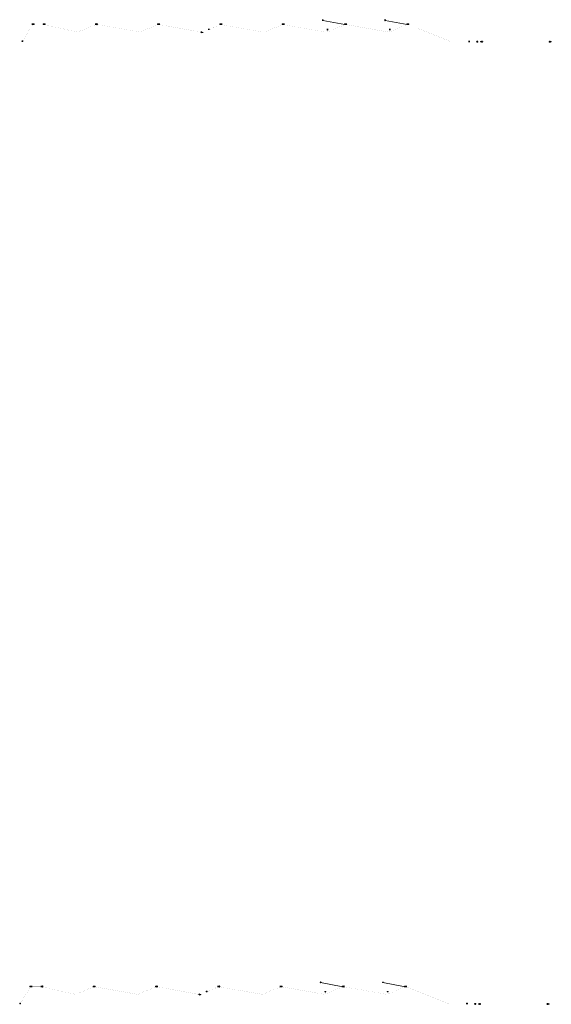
# Model space of a CAD drawing. Header units: millimetres. Extents: x -176817 to 571382, y -58489 to 156123.
# Tile 160 of 256: x 2822 to 36958, y -4828 to 58404. Entities that reach past the tile are written whole.
import ezdxf

# ---------------------------------------------------------------- set-up
doc = ezdxf.new("R2010")
doc.units = ezdxf.units.MM
doc.header["$LTSCALE"] = 0.2
for name, pattern in [('AM_ISO02W050', [7.5, 6, -1.5]), ('AM_ISO02W050x2', [3.75, 3, -0.75]), ('AM_ISO08W050', [18, 12, -1.5, 3, -1.5]), ('AM_ISO08W050x2', [9, 6, -0.75, 1.5, -0.75]), ('HIDDEN', [9.525, 6.35, -3.175])]:
    doc.linetypes.add(name, pattern=pattern)
doc.layers.get('0').update_dxf_attribs({"lineweight": 13})
for name, color, linetype, lineweight in [('-A Siatka', 30, 'Continuous', 35), ('-AAA Kontur', 7, 'Continuous', 35), ('-AAA Widok', 2, 'Continuous', 30), ('-AAA Wymiar', 1, 'Continuous', 18), ('-KONTURY', 7, 'Continuous', 35), ('AM_0N', 7, 'Continuous', 13), ('AM_3N', 6, 'AM_ISO02W050', 13), ('AM_4N', 3, 'Continuous', 13), ('AM_7N', 4, 'AM_ISO08W050', 13), ('AM_8', 1, 'Continuous', 13)]:
    doc.layers.add(name, color=color, linetype=linetype, lineweight=lineweight)

# ---------------------------------------------------------------- blocks, each defined once
blk = doc.blocks.new('*U1058')
at = {"layer": 'AM_0N'}
for p, q in [((6, -1), (-6, -1)), ((-6, -1), (-6, -2)), ((6, -2), (-6, -2)), ((-6, -2), (-2, -5)), ((3, -6), (-3, -6)), ((-3, -20), (-3, -6)), ((-3, -6), (-2, -6)), ((3, -20), (-3, -20)), ((-2, -21), (-3, -20)), ((2, -5), (-2, -5)), ((-2, -6), (-2, -5)), ((-2, -21), (2, -21)), ((6, -2), (2, -5)), ((2, -6), (2, -5)), ((3, -6), (2, -6)), ((2, -21), (3, -20)), ((3, -20), (3, -6)), ((6, -2), (6, -1))]:
    blk.add_line(p, q, dxfattribs=at)
at = {"layer": 'AM_3N', "linetype": 'AM_ISO02W050x2'}
for p, q in [((-3, -1), (0, -5)), ((-1, -4), (-1, -1)), ((1, -4), (-1, -4)), ((3, -1), (0, -5)), ((1, -4), (1, -1))]:
    blk.add_line(p, q, dxfattribs=at)
at = {"layer": 'AM_4N'}
for p, q in [((-2, -6), (-2, -21)), ((-2, -6), (-2, -6)), ((2, -6), (2, -21)), ((2, -6), (2, -6))]:
    blk.add_line(p, q, dxfattribs=at)
at = {"layer": 'AM_7N', "linetype": 'AM_ISO08W050x2'}
blk.add_line((0, 2), (0, -24), dxfattribs=at)
blk = doc.blocks.new('*U1059')
at = {"layer": 'AM_0N'}
for p, q in [((6, -12), (-6, -12)), ((-6, -12), (-6, -14)), ((-6, -14), (6, -14)), ((6, -14), (6, -12))]:
    blk.add_line(p, q, dxfattribs=at)
at = {"layer": 'AM_7N', "linetype": 'AM_ISO08W050x2'}
blk.add_line((0, -17), (0, -9), dxfattribs=at)
blk = doc.blocks.new('*U1060')
at = {"layer": 'AM_0N'}
for p, q in [((-6, -14), (-4, -14)), ((-6, -14), (-6, -18)), ((-6, -18), (-4, -19)), ((4, -14), (-4, -14)), ((4, -19), (-4, -19)), ((-3, -14), (-3, -18)), ((3, -14), (3, -18)), ((6, -14), (4, -14)), ((6, -18), (4, -19)), ((6, -14), (6, -18))]:
    blk.add_line(p, q, dxfattribs=at)
for centre, radius, start, end in [((-4, -16), 2.55, 55.56153, 115.56153), ((-4, -16), 2.55, 244.43847, 304.43847), ((0, -23), 9.54, 72.38303, 107.61697), ((0, -9), 9.54, 252.38303, 287.61697), ((4, -16), 2.55, 64.43847, 124.43847), ((4, -16), 2.55, 235.56153, 295.56153)]:
    blk.add_arc(centre, radius, start, end, dxfattribs=at)
at = {"layer": 'AM_7N', "linetype": 'AM_ISO08W050x2'}
blk.add_line((0, -11), (0, -22), dxfattribs=at)
blk = doc.blocks.new('okucie')
at = {"layer": 'AM_8'}
h = blk.add_hatch(dxfattribs=at)
h.set_pattern_fill('ANSI31', color=256, scale=0.5, style=0)
h.set_pattern_definition([(45, (-21727.3335, 85443.8012), (-1.122532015, 1.122532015), [])])
h.paths.add_polyline_path([(-4, -5), (-4, -4), (-6, -1), (-20, -1), (-20, -5)])
h.paths.add_polyline_path([(20, -5), (20, -1), (6, -1), (4, -4), (4, -5)])
h = blk.add_hatch(dxfattribs=at)
h.set_pattern_fill('ANSI31', color=256, scale=0.5, angle=90, style=0)
h.set_pattern_definition([(135, (-21776.6445, 85446.8), (-1.122532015, -1.122532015), [])])
h.paths.add_polyline_path([(-4, -8), (-20, -8), (-20, -12), (-4, -12)])
h.paths.add_polyline_path([(20, -8), (4, -8), (4, -12), (6, -12), (20, -12)])
at = {"layer": '-AAA Widok'}
for p, q in [((-4, -4, 0), (4, -4, 0)), ((-4, -12, 0), (-4, -8)), ((4, -12, 0), (4, -8))]:
    blk.add_line(p, q, dxfattribs=at)
for points in [[(-20, -5), (20, -5), (20, -1), (-20, -1)], [(-20, -12), (20, -12), (20, -8), (-20, -8)]]:
    blk.add_lwpolyline(points, close=True, dxfattribs=at)
at = {"layer": '-AAA Widok', "elevation": 0}
blk.add_lwpolyline([(-20, -5), (20, -5), (20, -1), (-20, -1)], close=True, dxfattribs=at)
for points in [[(-6, -1), (-4, -4), (-4, -5)], [(6, -1), (4, -4), (4, -5)]]:
    blk.add_lwpolyline(points, dxfattribs=at)
at = {"layer": '-AAA Wymiar'}
for p, q in [((-20, -8), (-20, -5)), ((20, -8), (20, -5))]:
    blk.add_line(p, q, dxfattribs=at)
at = {"layer": 'AM_0N'}
for name in ['*U1058', '*U1059', '*U1060']:
    blk.add_blockref(name, (0, 0), dxfattribs=at)
blk = doc.blocks.new('*U1087')
at = {"layer": 'AM_0N'}
for p, q in [((-4, 22), (-5, 21)), ((-5, -9), (-5, 21)), ((-5, 21), (5, 21)), ((-4, 22), (4, 22)), ((5, 21), (4, 22)), ((5, -9), (5, 21)), ((-10, -19), (-10, -14)), ((-10, -14), (-8, -14)), ((-10, -19), (-9, -19)), ((-5, -13), (-8, -13)), ((-8, -14), (-8, -13)), ((-8, -14), (8, -14)), ((8, -19), (-9, -19)), ((-5, -13), (-5, -9)), ((-5, -9), (5, -9)), ((-5, -9), (-5, -9)), ((5, -13), (-5, -13)), ((-5, -19), (-5, -14)), ((5, -13), (5, -9)), ((5, -9), (5, -9)), ((8, -13), (5, -13)), ((5, -19), (5, -14)), ((8, -14), (8, -13)), ((8, -14), (10, -14)), ((10, -19), (8, -19)), ((10, -19), (10, -14))]:
    blk.add_line(p, q, dxfattribs=at)
at = {"layer": 'AM_0N', "extrusion": (0, 0, -1)}
for centre, radius, start, end in [((7, -15), 4.34, 235.55313, 295.55313), ((0, -3), 16.2, 252.38753, 287.61247), ((-7, -15), 4.34, 244.44687, 304.44687)]:
    blk.add_arc(centre, radius, start, end, dxfattribs=at)
at = {"layer": 'AM_4N'}
for p, q in [((-4, -9), (-4, 22)), ((4, -9), (4, 22)), ((-4, -9), (-5, -9)), ((4, -9), (5, -9))]:
    blk.add_line(p, q, dxfattribs=at)
at = {"layer": 'AM_7N', "linetype": 'AM_ISO08W050x2'}
blk.add_line((0, -22), (0, 25), dxfattribs=at)
blk = doc.blocks.new('*U1088')
at = {"layer": 'AM_0N'}
for p, q in [((-10, 7), (10, 7)), ((-10, 5), (-10, 7)), ((10, 5), (-10, 5)), ((10, 7), (10, 5))]:
    blk.add_line(p, q, dxfattribs=at)
at = {"layer": 'AM_7N', "linetype": 'AM_ISO08W050x2'}
blk.add_line((0, 2), (0, 10), dxfattribs=at)
blk = doc.blocks.new('*U1089')
at = {"layer": 'AM_0N'}
for p, q in [((-9, 14), (-7, 15)), ((-9, 8), (-9, 14)), ((-9, 8), (-7, 7)), ((7, 15), (-7, 15)), ((7, 7), (-7, 7)), ((-5, 8), (-5, 14)), ((5, 8), (5, 14)), ((9, 14), (7, 15)), ((9, 8), (7, 7)), ((9, 8), (9, 14))]:
    blk.add_line(p, q, dxfattribs=at)
at = {"layer": 'AM_0N', "extrusion": (0, 0, -1)}
for centre, radius, start, end in [((7, 11), 4.08, 64.43847, 124.43847), ((7, 11), 4.08, 235.56153, 295.56153), ((0, 0), 15.3, 72.38303, 107.61697), ((0, 23), 15.3, 252.38303, 287.61697), ((-7, 11), 4.08, 55.56153, 115.56153), ((-7, 11), 4.08, 244.43847, 304.43847)]:
    blk.add_arc(centre, radius, start, end, dxfattribs=at)
at = {"layer": 'AM_7N', "linetype": 'AM_ISO08W050x2'}
blk.add_line((0, 4), (0, 18), dxfattribs=at)
blk = doc.blocks.new('*U1090')
at = {"layer": 'AM_0N'}
for p, q in [((-10, -11), (10, -11)), ((-10, -13), (-10, -11)), ((10, -13), (-10, -13)), ((10, -11), (10, -13))]:
    blk.add_line(p, q, dxfattribs=at)
at = {"layer": 'AM_7N', "linetype": 'AM_ISO08W050x2'}
blk.add_line((0, -16), (0, -8), dxfattribs=at)
blk = doc.blocks.new('*U1065')
at = {"layer": 'AM_0N'}
for p, q in [((-33, 4), (-32, 5)), ((-33, 4), (-33, -4)), ((-2, 5), (-32, 5)), ((-32, 5), (-32, -5)), ((2, 5), (-2, 5)), ((-2, 5), (-2, -5)), ((-2, 5), (-2, 5)), ((2, 5), (2, 8)), ((3, 8), (2, 8)), ((2, -5), (2, 5)), ((8, 10), (3, 10)), ((3, 10), (3, 8)), ((3, 8), (3, -8)), ((8, 5), (3, 5)), ((8, 10), (8, 8)), ((8, -9), (8, 8)), ((-32, -5), (-33, -4)), ((-2, -5), (-32, -5)), ((2, -5), (-2, -5)), ((-2, -5), (-2, -5)), ((2, -8), (2, -5)), ((3, -8), (2, -8)), ((8, -5), (3, -5)), ((3, -8), (3, -10)), ((8, -10), (3, -10)), ((8, -10), (8, -9))]:
    blk.add_line(p, q, dxfattribs=at)
for centre, radius, start, end in [((4, 7), 4.34, 325.55313, 25.55313), ((-8, 0), 16.2, 342.38753, 17.61247), ((4, -7), 4.34, 334.44687, 34.44687)]:
    blk.add_arc(centre, radius, start, end, dxfattribs=at)
at = {"layer": 'AM_4N'}
for p, q in [((-2, 4), (-33, 4)), ((-2, 4), (-2, 5)), ((-2, -4), (-33, -4)), ((-2, -4), (-2, -5))]:
    blk.add_line(p, q, dxfattribs=at)
at = {"layer": 'AM_7N', "linetype": 'AM_ISO08W050x2'}
blk.add_line((11, 0), (-36, 0), dxfattribs=at)
blk = doc.blocks.new('*U1066')
at = {"layer": 'AM_0N'}
for p, q in [((-20, 10), (-20, -10)), ((-18, 10), (-20, 10)), ((-18, -10), (-18, 10)), ((-20, -10), (-18, -10))]:
    blk.add_line(p, q, dxfattribs=at)
at = {"layer": 'AM_7N', "linetype": 'AM_ISO08W050x2'}
blk.add_line((-15, 0), (-23, 0), dxfattribs=at)
blk = doc.blocks.new('*U1067')
at = {"layer": 'AM_0N'}
for p, q in [((-27, 9), (-28, 7)), ((-28, -7), (-28, 7)), ((-21, 9), (-27, 9)), ((-21, 5), (-27, 5)), ((-21, 9), (-20, 7)), ((-20, -7), (-20, 7)), ((-27, -9), (-28, -7)), ((-21, -5), (-27, -5)), ((-21, -9), (-27, -9)), ((-21, -9), (-20, -7))]:
    blk.add_line(p, q, dxfattribs=at)
for centre, radius, start, end in [((-24, 7), 4.08, 154.43847, 214.43847), ((-13, 0), 15.3, 162.38303, 197.61697), ((-24, 7), 4.08, 325.56153, 25.56153), ((-36, 0), 15.3, 342.38303, 17.61697), ((-24, -7), 4.08, 145.56153, 205.56153), ((-24, -7), 4.08, 334.43847, 34.43847)]:
    blk.add_arc(centre, radius, start, end, dxfattribs=at)
at = {"layer": 'AM_7N', "linetype": 'AM_ISO08W050x2'}
blk.add_line((-17, 0), (-31, 0), dxfattribs=at)
blk = doc.blocks.new('*U1068')
at = {"layer": 'AM_0N'}
for p, q in [((0, 10), (0, -10)), ((2, 10), (0, 10)), ((2, -10), (2, 10)), ((0, -10), (2, -10))]:
    blk.add_line(p, q, dxfattribs=at)
at = {"layer": 'AM_7N', "linetype": 'AM_ISO08W050x2'}
blk.add_line((5, 0), (-3, 0), dxfattribs=at)
blk = doc.blocks.new('Okucie+śruba')
at = {"layer": '-AAA Widok', "color": 42, "xscale": -1, "rotation": 90}
blk.add_blockref('okucie', (-12, 0), dxfattribs=at)
at = {"layer": 'AM_0N', "color": 42}
for name in ['*U1065', '*U1067', '*U1066', '*U1068']:
    blk.add_blockref(name, (0, 0), dxfattribs=at)
blk = doc.blocks.new('*U1073')
at = {"layer": 'AM_0N'}
for p, q in [((-66, 5), (-67, 4)), ((-67, -4), (-67, 4)), ((-1, 5), (-66, 5)), ((-66, -5), (-66, 5)), ((3, 5), (-1, 5)), ((-1, -5), (-1, 5)), ((-1, 5), (-1, 5)), ((4, 8), (3, 8)), ((3, 8), (3, 5)), ((3, 5), (3, -5)), ((4, -8), (4, 8)), ((4, 8), (9, 8)), ((4, 8), (4, 8)), ((9, 0), (4, 0)), ((9, -8), (9, 8)), ((-67, -4), (-66, -5)), ((-1, -5), (-66, -5)), ((3, -5), (-1, -5)), ((-1, -5), (-1, -5)), ((3, -5), (3, -8)), ((4, -8), (3, -8)), ((4, -8), (9, -8)), ((4, -8), (4, -8))]:
    blk.add_line(p, q, dxfattribs=at)
for centre in [(-3, 4), (-3, -4)]:
    blk.add_arc(centre, 12.3, 339.70545, 20.29455, dxfattribs=at)
at = {"layer": 'AM_4N'}
for p, q in [((-1, 4), (-67, 4)), ((-1, 4), (-1, 5)), ((-1, -4), (-67, -4)), ((-1, -4), (-1, -5))]:
    blk.add_line(p, q, dxfattribs=at)
at = {"layer": 'AM_7N', "linetype": 'AM_ISO08W050x2'}
blk.add_line((12, 0), (-70, 0), dxfattribs=at)
blk = doc.blocks.new('*U1074')
at = {"layer": 'AM_0N'}
for p, q in [((42.5, 14), (22.5, 14)), ((22.5, 14), (22.5, 12)), ((22.5, 12), (42.5, 12)), ((42.5, 12), (42.5, 14))]:
    blk.add_line(p, q, dxfattribs=at)
at = {"layer": 'AM_7N', "linetype": 'AM_ISO08W050x2'}
blk.add_line((32.5, 9), (32.5, 17), dxfattribs=at)
blk = doc.blocks.new('*U1075')
at = {"layer": 'AM_0N'}
for p, q in [((23, 21), (25, 22)), ((23, 15), (23, 21)), ((23, 15), (25, 14)), ((25, 22), (40, 22)), ((25, 14), (40, 14)), ((28, 15), (28, 21)), ((37, 15), (37, 21)), ((42, 21), (40, 22)), ((42, 15), (40, 14)), ((42, 15), (42, 21))]:
    blk.add_line(p, q, dxfattribs=at)
for centre, radius, start, end in [((26, 18), 4.08, 55.56153, 115.56153), ((26, 18), 4.08, 244.43847, 304.43847), ((32, 7), 15.3, 72.38303, 107.61697), ((32, 30), 15.3, 252.38303, 287.61697), ((39, 18), 4.08, 64.43847, 124.43847), ((39, 18), 4.08, 235.56153, 295.56153)]:
    blk.add_arc(centre, radius, start, end, dxfattribs=at)
at = {"layer": 'AM_7N', "linetype": 'AM_ISO08W050x2'}
blk.add_line((32, 11), (32, 25), dxfattribs=at)
blk = doc.blocks.new('*U1076')
at = {"layer": 'AM_0N'}
for p, q in [((-37, 10), (-37, -10)), ((-35, 10), (-37, 10)), ((-35, -10), (-35, 10)), ((-37, -10), (-35, -10))]:
    blk.add_line(p, q, dxfattribs=at)
at = {"layer": 'AM_7N', "linetype": 'AM_ISO08W050x2'}
blk.add_line((-32, 0), (-40, 0), dxfattribs=at)
blk = doc.blocks.new('*U1077')
at = {"layer": 'AM_0N'}
for p, q in [((-44, 9), (-45, 7)), ((-45, -7), (-45, 7)), ((-38, 9), (-44, 9)), ((-38, 5), (-44, 5)), ((-38, 9), (-37, 7)), ((-37, -7), (-37, 7)), ((-44, -9), (-45, -7)), ((-38, -5), (-44, -5)), ((-38, -9), (-44, -9)), ((-38, -9), (-37, -7))]:
    blk.add_line(p, q, dxfattribs=at)
for centre, radius, start, end in [((-41, 7), 4.08, 154.43847, 214.43847), ((-30, 0), 15.3, 162.38303, 197.61697), ((-42, 7), 4.08, 325.56153, 25.56153), ((-53, 0), 15.3, 342.38303, 17.61697), ((-41, -7), 4.08, 145.56153, 205.56153), ((-42, -7), 4.08, 334.43847, 34.43847)]:
    blk.add_arc(centre, radius, start, end, dxfattribs=at)
at = {"layer": 'AM_7N', "linetype": 'AM_ISO08W050x2'}
blk.add_line((-34, 0), (-48, 0), dxfattribs=at)
blk = doc.blocks.new('*U1078')
at = {"layer": 'AM_0N'}
for p, q in [((43, 9), (23, 9)), ((23, 9), (23, 7)), ((23, 7), (43, 7)), ((43, 7), (43, 9))]:
    blk.add_line(p, q, dxfattribs=at)
at = {"layer": 'AM_7N', "linetype": 'AM_ISO08W050x2'}
blk.add_line((33, 4), (33, 12), dxfattribs=at)
blk = doc.blocks.new('*U1079')
at = {"layer": 'AM_0N'}
for p, q in [((43, 7), (23, 7)), ((23, 7), (23, 5)), ((23, 5), (43, 5)), ((43, 5), (43, 7))]:
    blk.add_line(p, q, dxfattribs=at)
at = {"layer": 'AM_7N', "linetype": 'AM_ISO08W050x2'}
blk.add_line((33, 2), (33, 10), dxfattribs=at)
blk = doc.blocks.new('*U1080')
at = {"layer": 'AM_0N'}
for p, q in [((43, -6), (23, -6)), ((23, -6), (23, -8)), ((23, -8), (43, -8)), ((43, -8), (43, -6))]:
    blk.add_line(p, q, dxfattribs=at)
at = {"layer": 'AM_7N', "linetype": 'AM_ISO08W050x2'}
blk.add_line((33, -11), (33, -3), dxfattribs=at)
blk = doc.blocks.new('*U1081')
at = {"layer": 'AM_0N'}
for p, q in [((28, 26), (28, 25)), ((28, 26), (37, 26)), ((28, -9), (28, 25)), ((28, 25), (38, 25)), ((38, 25), (37, 26)), ((38, -9), (38, 25)), ((23, -20), (23, -15)), ((23, -15), (25, -15)), ((23, -20), (24, -20)), ((41, -20), (24, -20)), ((28, -14), (25, -14)), ((25, -15), (25, -14)), ((25, -15), (40, -15)), ((28, -9), (38, -9)), ((28, -9), (28, -10)), ((28, -14), (28, -10)), ((37, -14), (28, -14)), ((28, -20), (28, -15)), ((38, -9), (37, -10)), ((37, -14), (37, -10)), ((40, -14), (37, -14)), ((37, -20), (37, -15)), ((40, -15), (40, -14)), ((40, -15), (42, -15)), ((42, -20), (41, -20)), ((42, -20), (42, -15))]:
    blk.add_line(p, q, dxfattribs=at)
at = {"layer": 'AM_0N', "extrusion": (0, 0, -1)}
for centre, radius, start, end in [((-25, -16), 4.34, 235.55313, 295.55313), ((-33, -4), 16.2, 252.38753, 287.61247), ((-40, -16), 4.34, 244.44687, 304.44687)]:
    blk.add_arc(centre, radius, start, end, dxfattribs=at)
at = {"layer": 'AM_4N'}
for p, q in [((28, -9), (28, 26)), ((37, -9), (37, 26)), ((28, -9), (28, -10)), ((37, -9), (37, -10))]:
    blk.add_line(p, q, dxfattribs=at)
at = {"layer": 'AM_7N', "linetype": 'AM_ISO08W050x2'}
blk.add_line((33, -23), (33, 29), dxfattribs=at)
blk = doc.blocks.new('*U1082')
at = {"layer": 'AM_0N'}
for p, q in [((22.5, -12), (42.5, -12)), ((22.5, -14), (22.5, -12)), ((42.5, -14), (22.5, -14)), ((42.5, -12), (42.5, -14))]:
    blk.add_line(p, q, dxfattribs=at)
at = {"layer": 'AM_7N', "linetype": 'AM_ISO08W050x2'}
blk.add_line((32.5, -9), (32.5, -17), dxfattribs=at)
blk = doc.blocks.new('N3')
at = {"layer": '-AAA Widok'}
blk.add_lwpolyline([(52, -12), (5, -12, -0.414214), (0, -7), (0, 7, -0.414214), (5, 12), (52, 12), (52, 9), (5, 9, 0.414214), (3, 7), (3, -7, 0.414214), (5, -9), (52, -9)], format="xyb", close=True, dxfattribs=at)
blk.add_lwpolyline([(52, 12), (52, 9), (5, 9, 0.414214), (3, 7), (3, -7, 0.414214), (5, -9), (52, -9), (52, -12)], format="xyb", dxfattribs=at)
at = {"layer": '-AAA Widok', "color": 42, "rotation": 180}
blk.add_blockref('okucie', (32, -7), dxfattribs=at)
at = {"layer": 'AM_0N'}
for name in ['*U1073', '*U1081']:
    blk.add_blockref(name, (0, 0), dxfattribs=at)
at = {"layer": 'AM_0N', "color": 42}
for name in ['*U1077', '*U1076', '*U1074', '*U1075', '*U1078', '*U1079', '*U1082', '*U1080']:
    blk.add_blockref(name, (0, 0), dxfattribs=at)
blk = doc.blocks.new('Profil 1-1')
at = {"layer": '-A Siatka', "linetype": 'HIDDEN', "const_width": 3, "elevation": 0}
for points in [[(652, 1113), (652, 1063), (25, -6), (-30, -6)], [(1364, 1113), (1364, 1059), (727, 1059), (727, 1059), (727, 1113)], [(11523, 567), (11523, 567), (8789, 1063), (8789, 1063), (8789, 1113)], [(33882, -40), (29505, -40)]]:
    blk.add_lwpolyline(points, dxfattribs=at)
for points in [[(1439, 1113), (1439, 1059), (3540, 578, 0.125183), (3555, 578), (4714, 1058), (4714, 1113)], [(4789, 1113), (4789, 1063), (7541, 577, 0.143564), (7555, 579), (8714, 1063), (8714, 1113)], [(12714, 1113), (12714, 1062), (11974, 730, -0.144191), (11974, 730), (11974, 730), (11974, 782)], [(12789, 1113), (12789, 1063), (15541, 577, 0.143564), (15555, 579), (16714, 1063), (16714, 1113)], [(16789, 1113), (16789, 1063), (19541, 577, 0.143564), (19555, 579), (20714, 1063), (20714, 1113)], [(19595, 769), (19595, 729), (19592, 623, -0.414214), (19546, 577)], [(20789, 1113), (20789, 1063), (23541, 577, 0.143564), (23555, 579), (24714, 1063), (24714, 1113)], [(23595, 769), (23595, 729), (23591, 623, -0.414214), (23545, 577)], [(24789, 1113), (24789, 1063), (27534, -37, 0.095882), (27543, -38), (28694, -38), (28694, 9)]]:
    blk.add_lwpolyline(points, format="xyb", dxfattribs=at)
at = {"layer": '-AAA Wymiar', "color": 3, "elevation": 0}
for points in [[(19289, 1375), (19289, 1329), (20714, 1060), (20714, 1113)], [(23289, 1375), (23289, 1329), (24714, 1060), (24714, 1113)]]:
    blk.add_lwpolyline(points, dxfattribs=at)
at = {"layer": '-KONTURY'}
for p, q in [((29225, -30, 0), (29225, -50, 0)), ((33861, -30, 0), (33861, -50, 0))]:
    blk.add_line(p, q, dxfattribs=at)
at = {"layer": '-KONTURY', "elevation": 0}
for points in [[(29198, -30), (29245, -30), (29245, -26), (29198, -26, 0.414214), (29192, -32), (29192, -46, 0.414214), (29198, -52), (29245, -52), (29245, -48), (29198, -48, -0.414214), (29196, -46), (29196, -32, -0.414214)], [(33889, -30), (33841, -30), (33841, -26), (33889, -26, -0.414214), (33895, -32), (33895, -46, -0.414214), (33889, -52), (33841, -52), (33841, -48), (33889, -48, 0.414214), (33891, -46), (33891, -32, 0.414214)]]:
    blk.add_lwpolyline(points, format="xyb", close=True, dxfattribs=at)
at = {"color": 241, "linetype": 'HIDDEN', "const_width": 3, "elevation": 0}
for points in [[(19289, 1375), (19289, 1329), (20714, 1060), (20714, 1103)], [(23289, 1375), (23289, 1329), (24714, 1060), (24714, 1103)]]:
    blk.add_lwpolyline(points, dxfattribs=at)
at = {"layer": '-AAA Kontur', "xscale": -0.9999999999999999, "rotation": 349.7377725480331}
blk.add_blockref('N3', (11539, 565, 0), dxfattribs=at)
at = {"layer": '-AAA Kontur'}
blk.add_blockref('N3', (29492, -39, 0), dxfattribs=at)
at = {"layer": '-AAA Kontur', "xscale": -1}
blk.add_blockref('N3', (33893, -39, 0), dxfattribs=at)
at = {"layer": '-AAA Widok', "color": 42}
blk.add_blockref('okucie', (0, 1), dxfattribs=at)
at = {"layer": '-AAA Wymiar', "xscale": -1}
for p in [(19284, 1349, 0), (23284, 1349, 0), (721, 1083, 0), (1433, 1083, 0), (4784, 1083, 0), (8784, 1083, 0), (11969, 759, 0), (12784, 1083, 0), (16784, 1083, 0), (20784, 1083, 0), (24784, 1083, 0)]:
    blk.add_blockref('Okucie+śruba', p, dxfattribs=at)
at = {"layer": '-AAA Wymiar'}
for p in [(657, 1083, 0), (1369, 1083, 0), (4720, 1083, 0), (8720, 1083, 0), (12720, 1083, 0), (16720, 1083, 0), (19601, 749, 0), (20720, 1083, 0), (23601, 749, 0), (24720, 1083, 0), (28699, -18, 0)]:
    blk.add_blockref('Okucie+śruba', p, dxfattribs=at)
at = {"layer": 'AM_0N', "color": 42}
for name in ['*U1087', '*U1088', '*U1089', '*U1090']:
    blk.add_blockref(name, (0, 0), dxfattribs=at)
blk = doc.blocks.new('*U1061')
at = {"layer": 'AM_0N'}
for p, q in [((-66, 4), (-65, 5)), ((-66, 4), (-66, -4)), ((0, 5), (-65, 5)), ((-65, 5), (-65, -5)), ((4, 5), (0, 5)), ((0, 5), (0, -5)), ((0, 5), (0, 5)), ((4, 5), (4, 8)), ((5, 8), (4, 8)), ((4, -5), (4, 5)), ((5, 8), (5, -8)), ((5, 8), (10, 8)), ((5, 8), (5, 8)), ((10, 0), (5, 0)), ((10, 8), (10, -8)), ((-65, -5), (-66, -4)), ((0, -5), (-65, -5)), ((4, -5), (0, -5)), ((0, -5), (0, -5)), ((4, -8), (4, -5)), ((5, -8), (4, -8)), ((5, -8), (10, -8)), ((5, -8), (5, -8))]:
    blk.add_line(p, q, dxfattribs=at)
at = {"layer": 'AM_0N', "extrusion": (0, 0, -1)}
for centre in [(2, 4), (2, -4)]:
    blk.add_arc(centre, 12.3, 159.70545, 200.29455, dxfattribs=at)
at = {"layer": 'AM_4N'}
for p, q in [((0, 4), (-66, 4)), ((0, 4), (0, 5)), ((0, -4), (-66, -4)), ((0, -4), (0, -5))]:
    blk.add_line(p, q, dxfattribs=at)
at = {"layer": 'AM_7N', "linetype": 'AM_ISO08W050x2'}
blk.add_line((13, 0), (-69, 0), dxfattribs=at)
blk = doc.blocks.new('*U1062')
at = {"layer": 'AM_0N'}
for p, q in [((24, 13), (43, 13)), ((24, 12), (24, 13)), ((24, 12), (29, 7)), ((24, 12), (43, 12)), ((28, 5), (29, 6)), ((28, -27), (28, 5)), ((28, 5), (38, 5)), ((29, 6), (29, 7)), ((29, 7), (38, 7)), ((43, 12), (38, 7)), ((38, 6), (38, 7)), ((38, 5), (38, 6)), ((38, -27), (38, 5)), ((43, 13), (43, 12)), ((28, -27), (38, -27)), ((29, -27), (28, -27)), ((38, -27), (29, -27)), ((38, -27), (38, -27))]:
    blk.add_line(p, q, dxfattribs=at)
at = {"layer": 'AM_3N', "linetype": 'AM_ISO02W050x2'}
for p, q in [((28, 13), (33, 7)), ((38, 13), (33, 7)), ((33, 7), (33, 13)), ((33, 7), (34, 7)), ((34, 7), (34, 13))]:
    blk.add_line(p, q, dxfattribs=at)
at = {"layer": 'AM_4N'}
for p, q in [((29, 6), (29, 5)), ((29, 5), (29, -27)), ((38, 6), (38, 5)), ((38, 5), (38, -27))]:
    blk.add_line(p, q, dxfattribs=at)
at = {"layer": 'AM_7N', "linetype": 'AM_ISO08W050x2'}
blk.add_line((33, 16), (33, -30), dxfattribs=at)
blk = doc.blocks.new('*U1063')
at = {"layer": 'AM_0N'}
for p, q in [((44, -13), (24, -13)), ((24, -13), (24, -15)), ((24, -15), (44, -15)), ((44, -15), (44, -13))]:
    blk.add_line(p, q, dxfattribs=at)
at = {"layer": 'AM_7N', "linetype": 'AM_ISO08W050x2'}
blk.add_line((34, -10), (34, -18), dxfattribs=at)
blk = doc.blocks.new('*U1064')
at = {"layer": 'AM_0N'}
for p, q in [((24, -16), (26, -15)), ((24, -16), (24, -22)), ((24, -22), (26, -23)), ((41, -15), (26, -15)), ((41, -23), (26, -23)), ((29, -16), (29, -22)), ((38, -16), (38, -22)), ((43, -16), (41, -15)), ((43, -22), (41, -23)), ((43, -16), (43, -22))]:
    blk.add_line(p, q, dxfattribs=at)
for centre, radius, start, end in [((27, -19), 4.08, 55.56153, 115.56153), ((27, -19), 4.08, 244.43847, 304.43847), ((34, -31), 15.3, 72.38303, 107.61697), ((34, -8), 15.3, 252.38303, 287.61697), ((40, -19), 4.08, 64.43847, 124.43847), ((40, -19), 4.08, 235.56153, 295.56153)]:
    blk.add_arc(centre, radius, start, end, dxfattribs=at)
at = {"layer": 'AM_7N', "linetype": 'AM_ISO08W050x2'}
blk.add_line((34, -12), (34, -26), dxfattribs=at)
blk = doc.blocks.new('N2')
at = {"layer": '-AAA Widok'}
blk.add_lwpolyline([(6, 9), (53, 9), (53, 13), (6, 13, 0.414214), (0, 7), (0, -7, 0.414214), (6, -13), (53, -13), (53, -9), (6, -9, -0.414214), (4, -7), (4, 7, -0.414214)], format="xyb", close=True, dxfattribs=at)
at = {"layer": '-AAA Widok', "color": 42, "xscale": -1}
blk.add_blockref('okucie', (34, 6), dxfattribs=at)
at = {"layer": 'AM_0N'}
blk.add_blockref('*U1061', (0, 0), dxfattribs=at)
at = {"layer": 'AM_0N', "color": 42}
for name in ['*U1062', '*U1063', '*U1064']:
    blk.add_blockref(name, (0, 0), dxfattribs=at)
blk = doc.blocks.new('*U938')
at = {"layer": 'AM_0N'}
for p, q in [((14578, 57577, 0), (14580, 57592, 0)), ((14579, 57575, 0), (14578, 57577, 0)), ((14585, 57579, 0), (14579, 57580, 0)), ((14585, 57574, 0), (14579, 57575, 0)), ((14582, 57593, 0), (14580, 57592, 0)), ((14587, 57588, 0), (14581, 57589, 0)), ((14588, 57592, 0), (14582, 57593, 0)), ((14585, 57574, 0), (14586, 57576, 0)), ((14586, 57576, 0), (14589, 57590, 0)), ((14588, 57592, 0), (14589, 57590, 0))]:
    blk.add_line(p, q, dxfattribs=at)
for centre, radius, start, end in [((14582, 57577, 0), 4.08, 135.2993, 195.2993), ((14594, 57582, 0), 15.3, 152.1208, 187.35474), ((14585, 57590, 0), 4.08, 144.17624, 204.17624), ((14572, 57586, 0), 15.3, 332.1208, 7.35474), ((14582, 57577, 0), 4.08, 324.17624, 24.17624), ((14584, 57591, 0), 4.08, 315.2993, 15.2993)]:
    blk.add_arc(centre, radius, start, end, dxfattribs=at)
at = {"layer": 'AM_7N', "linetype": 'AM_ISO08W050x2'}
blk.add_line((14590, 57582, 0), (14576, 57585, 0), dxfattribs=at)
blk = doc.blocks.new('*U939')
at = {"layer": 'AM_0N'}
for p, q in [((2984, 57009), (2984, 57014)), ((2984, 57014), (2986, 57014)), ((2984, 57009), (2985, 57008)), ((3002, 57008), (2985, 57008)), ((2989, 57015), (2986, 57015)), ((2986, 57014), (2986, 57015)), ((2986, 57014), (3002, 57014)), ((2990, 57050), (2989, 57049)), ((2989, 57019), (2989, 57049)), ((2989, 57049), (2999, 57049)), ((2989, 57019), (2999, 57019)), ((2989, 57019), (2989, 57018)), ((2989, 57015), (2989, 57018)), ((2999, 57015), (2989, 57015)), ((2989, 57009), (2989, 57014)), ((2990, 57050), (2998, 57050)), ((2999, 57049), (2998, 57050)), ((2999, 57019), (2999, 57049)), ((2999, 57019), (2999, 57018)), ((2999, 57015), (2999, 57018)), ((3002, 57015), (2999, 57015)), ((2999, 57009), (2999, 57014)), ((3002, 57014), (3002, 57015)), ((3002, 57014), (3004, 57014)), ((3004, 57009), (3002, 57008)), ((3004, 57009), (3004, 57014))]:
    blk.add_line(p, q, dxfattribs=at)
at = {"layer": 'AM_0N', "extrusion": (0, 0, -1)}
for centre, radius, start, end in [((-2987, 57013), 4.34, 235.55313, 295.55313), ((-2994, 57025), 16.2, 252.38753, 287.61247), ((-3001, 57013), 4.34, 244.44687, 304.44687)]:
    blk.add_arc(centre, radius, start, end, dxfattribs=at)
at = {"layer": 'AM_4N'}
for p, q in [((2990, 57019), (2989, 57018)), ((2990, 57019), (2990, 57050)), ((2998, 57019), (2998, 57050)), ((2998, 57019), (2999, 57018))]:
    blk.add_line(p, q, dxfattribs=at)
at = {"layer": 'AM_7N', "linetype": 'AM_ISO08W050x2'}
blk.add_line((2994, 57005), (2994, 57053), dxfattribs=at)
blk = doc.blocks.new('*U940')
at = {"layer": 'AM_0N'}
for p, q in [((2984, 57035), (3004, 57035)), ((2984, 57033), (2984, 57035)), ((3004, 57033), (2984, 57033)), ((3004, 57035), (3004, 57033))]:
    blk.add_line(p, q, dxfattribs=at)
at = {"layer": 'AM_7N', "linetype": 'AM_ISO08W050x2'}
blk.add_line((2994, 57030), (2994, 57038), dxfattribs=at)
blk = doc.blocks.new('*U941')
at = {"layer": 'AM_0N'}
for p, q in [((2985, 57042), (2987, 57043)), ((2985, 57036), (2985, 57042)), ((2985, 57036), (2987, 57035)), ((3001, 57043), (2987, 57043)), ((3001, 57035), (2987, 57035)), ((2989, 57036), (2989, 57042)), ((2999, 57036), (2999, 57042)), ((3003, 57042), (3001, 57043)), ((3003, 57036), (3001, 57035)), ((3003, 57036), (3003, 57042))]:
    blk.add_line(p, q, dxfattribs=at)
at = {"layer": 'AM_0N', "extrusion": (0, 0, -1)}
for centre, radius, start, end in [((-2987, 57039), 4.08, 64.43847, 124.43847), ((-2987, 57039), 4.08, 235.56153, 295.56153), ((-2994, 57027), 15.3, 72.38303, 107.61697), ((-2994, 57050), 15.3, 252.38303, 287.61697), ((-3001, 57039), 4.08, 55.56153, 115.56153), ((-3001, 57039), 4.08, 244.43847, 304.43847)]:
    blk.add_arc(centre, radius, start, end, dxfattribs=at)
at = {"layer": 'AM_7N', "linetype": 'AM_ISO08W050x2'}
blk.add_line((2994, 57032), (2994, 57046), dxfattribs=at)
blk = doc.blocks.new('*U942')
at = {"layer": 'AM_0N'}
for p, q in [((2984, 57017), (3004, 57017)), ((2984, 57015), (2984, 57017)), ((3004, 57015), (2984, 57015)), ((3004, 57017), (3004, 57015))]:
    blk.add_line(p, q, dxfattribs=at)
at = {"layer": 'AM_7N', "linetype": 'AM_ISO08W050x2'}
blk.add_line((2994, 57012), (2994, 57020), dxfattribs=at)
blk = doc.blocks.new('*U943')
at = {"layer": 'AM_0N'}
for p, q in [((32509, 56976, 0), (32529, 56976, 0)), ((32509, 56974, 0), (32509, 56976, 0)), ((32529, 56974, 0), (32509, 56974, 0)), ((32529, 56976, 0), (32529, 56974, 0))]:
    blk.add_line(p, q, dxfattribs=at)
at = {"layer": 'AM_7N', "linetype": 'AM_ISO08W050x2'}
blk.add_line((32519, 56979, 0), (32519, 56971, 0), dxfattribs=at)
blk = doc.blocks.new('*U944')
at = {"layer": 'AM_0N'}
for p, q in [((32510, 56972, 0), (32512, 56974, 0)), ((32510, 56972, 0), (32510, 56966, 0)), ((32510, 56966, 0), (32512, 56965, 0)), ((32512, 56974, 0), (32527, 56974, 0)), ((32512, 56965, 0), (32527, 56965, 0)), ((32515, 56972, 0), (32515, 56966, 0)), ((32524, 56972, 0), (32524, 56966, 0)), ((32529, 56972, 0), (32527, 56974, 0)), ((32529, 56966, 0), (32527, 56965, 0)), ((32529, 56972, 0), (32529, 56966, 0))]:
    blk.add_line(p, q, dxfattribs=at)
at = {"layer": 'AM_0N', "extrusion": (0, 0, -1)}
for centre, radius, start, end in [((-32512, 56969, 0), 4.08, 64.43847, 124.43847), ((-32512, 56970, 0), 4.08, 235.56153, 295.56153), ((-32519, 56958, 0), 15.3, 72.38303, 107.61697), ((-32519, 56981, 0), 15.3, 252.38303, 287.61697), ((-32526, 56969, 0), 4.08, 55.56153, 115.56153), ((-32526, 56970, 0), 4.08, 244.43847, 304.43847)]:
    blk.add_arc(centre, radius, start, end, dxfattribs=at)
at = {"layer": 'AM_7N', "linetype": 'AM_ISO08W050x2'}
blk.add_line((32519, 56977, 0), (32519, 56962, 0), dxfattribs=at)
blk = doc.blocks.new('*U945')
at = {"layer": 'AM_0N'}
for p, q in [((32449, 56979, 0), (32449, 56999, 0)), ((32449, 56999, 0), (32451, 56999, 0)), ((32451, 56979, 0), (32449, 56979, 0)), ((32451, 56999, 0), (32451, 56979, 0))]:
    blk.add_line(p, q, dxfattribs=at)
at = {"layer": 'AM_7N', "linetype": 'AM_ISO08W050x2'}
blk.add_line((32454, 56989, 0), (32446, 56989, 0), dxfattribs=at)
blk = doc.blocks.new('*U946')
at = {"layer": 'AM_0N'}
for p, q in [((32442, 56998, 0), (32441, 56996, 0)), ((32441, 56996, 0), (32441, 56981, 0)), ((32442, 56979, 0), (32441, 56981, 0)), ((32448, 56998, 0), (32442, 56998, 0)), ((32448, 56993, 0), (32442, 56993, 0)), ((32448, 56984, 0), (32442, 56984, 0)), ((32448, 56979, 0), (32442, 56979, 0)), ((32448, 56998, 0), (32449, 56996, 0)), ((32448, 56979, 0), (32449, 56981, 0)), ((32449, 56996, 0), (32449, 56981, 0))]:
    blk.add_line(p, q, dxfattribs=at)
at = {"layer": 'AM_0N', "extrusion": (0, 0, -1)}
for centre, radius, start, end in [((-32445, 56996, 0), 4.08, 325.56153, 25.56153), ((-32456, 56989, 0), 15.3, 342.38303, 17.61697), ((-32445, 56982, 0), 4.08, 334.43847, 34.43847), ((-32445, 56996, 0), 4.08, 154.43847, 214.43847), ((-32433, 56989, 0), 15.3, 162.38303, 197.61697), ((-32445, 56982, 0), 4.08, 145.56153, 205.56153)]:
    blk.add_arc(centre, radius, start, end, dxfattribs=at)
at = {"layer": 'AM_7N', "linetype": 'AM_ISO08W050x2'}
blk.add_line((32452, 56989, 0), (32438, 56989, 0), dxfattribs=at)
blk = doc.blocks.new('*U947')
at = {"layer": 'AM_0N'}
for p, q in [((36878, 56997, 0), (36878, 56980, 0)), ((36884, 56997, 0), (36878, 56997, 0)), ((36884, 56980, 0), (36878, 56980, 0)), ((36879, 56989, 0), (36884, 56989, 0)), ((36884, 56997, 0), (36884, 56996, 0)), ((36884, 56996, 0), (36884, 56981, 0)), ((36884, 56996, 0), (36885, 56996, 0)), ((36884, 56981, 0), (36884, 56980, 0)), ((36884, 56981, 0), (36885, 56981, 0)), ((36885, 56993, 0), (36885, 56996, 0)), ((36885, 56993, 0), (36888, 56993, 0)), ((36885, 56984, 0), (36885, 56993, 0)), ((36885, 56984, 0), (36888, 56984, 0)), ((36885, 56981, 0), (36885, 56984, 0)), ((36889, 56994, 0), (36888, 56993, 0)), ((36889, 56984, 0), (36888, 56984, 0)), ((36889, 56994, 0), (36954, 56994, 0)), ((36889, 56994, 0), (36889, 56984, 0)), ((36889, 56984, 0), (36954, 56984, 0)), ((36954, 56994, 0), (36954, 56984, 0)), ((36955, 56993, 0), (36954, 56994, 0)), ((36954, 56984, 0), (36955, 56985, 0)), ((36955, 56993, 0), (36955, 56985, 0))]:
    blk.add_line(p, q, dxfattribs=at)
for centre in [(36891, 56993, 0), (36891, 56984, 0)]:
    blk.add_arc(centre, 12.3, 159.70545, 200.29455, dxfattribs=at)
at = {"layer": 'AM_4N'}
for p, q in [((36889, 56993, 0), (36888, 56993, 0)), ((36889, 56985, 0), (36888, 56984, 0)), ((36889, 56993, 0), (36955, 56993, 0)), ((36889, 56985, 0), (36955, 56985, 0))]:
    blk.add_line(p, q, dxfattribs=at)
at = {"layer": 'AM_7N', "linetype": 'AM_ISO08W050x2'}
blk.add_line((36875, 56989, 0), (36958, 56989, 0), dxfattribs=at)
blk = doc.blocks.new('*U948')
at = {"layer": 'AM_0N'}
for p, q in [((36923, 56999, 0), (36923, 56979, 0)), ((36925, 56999, 0), (36923, 56999, 0)), ((36923, 56979, 0), (36925, 56979, 0)), ((36925, 56979, 0), (36925, 56999, 0))]:
    blk.add_line(p, q, dxfattribs=at)
at = {"layer": 'AM_7N', "linetype": 'AM_ISO08W050x2'}
blk.add_line((36920, 56989, 0), (36928, 56989, 0), dxfattribs=at)
blk = doc.blocks.new('*U949')
at = {"layer": 'AM_0N'}
for p, q in [((36926, 56998, 0), (36925, 56996, 0)), ((36925, 56996, 0), (36925, 56981, 0)), ((36926, 56979, 0), (36925, 56981, 0)), ((36926, 56998, 0), (36932, 56998, 0)), ((36926, 56993, 0), (36932, 56993, 0)), ((36926, 56984, 0), (36932, 56984, 0)), ((36926, 56979, 0), (36932, 56979, 0)), ((36932, 56998, 0), (36933, 56996, 0)), ((36932, 56979, 0), (36933, 56981, 0)), ((36933, 56996, 0), (36933, 56981, 0))]:
    blk.add_line(p, q, dxfattribs=at)
for centre, radius, start, end in [((36929, 56996, 0), 4.08, 154.43847, 214.43847), ((36941, 56989, 0), 15.3, 162.38303, 197.61697), ((36929, 56982, 0), 4.08, 145.56153, 205.56153), ((36929, 56996, 0), 4.08, 325.56153, 25.56153), ((36918, 56989, 0), 15.3, 342.38303, 17.61697), ((36929, 56982, 0), 4.08, 334.43847, 34.43847)]:
    blk.add_arc(centre, radius, start, end, dxfattribs=at)
at = {"layer": 'AM_7N', "linetype": 'AM_ISO08W050x2'}
blk.add_line((36922, 56989, 0), (36936, 56989, 0), dxfattribs=at)
blk = doc.blocks.new('*U950')
at = {"layer": 'AM_0N'}
for p, q in [((36865, 57002, 0), (36846, 57002, 0)), ((36846, 57002, 0), (36846, 57001, 0)), ((36846, 57001, 0), (36851, 56996, 0)), ((36865, 57001, 0), (36846, 57001, 0)), ((36850, 56994, 0), (36851, 56995, 0)), ((36850, 56962, 0), (36850, 56994, 0)), ((36860, 56994, 0), (36850, 56994, 0)), ((36860, 56962, 0), (36850, 56962, 0)), ((36851, 56962, 0), (36850, 56962, 0)), ((36851, 56995, 0), (36851, 56996, 0)), ((36859, 56996, 0), (36851, 56996, 0)), ((36851, 56962, 0), (36859, 56962, 0)), ((36865, 57001, 0), (36859, 56996, 0)), ((36859, 56995, 0), (36859, 56996, 0)), ((36860, 56994, 0), (36859, 56995, 0)), ((36859, 56962, 0), (36860, 56962, 0)), ((36860, 56962, 0), (36860, 56994, 0)), ((36865, 57001, 0), (36865, 57002, 0))]:
    blk.add_line(p, q, dxfattribs=at)
at = {"layer": 'AM_3N', "linetype": 'AM_ISO02W050x2'}
for p, q in [((36850, 57002, 0), (36855, 56995, 0)), ((36860, 57002, 0), (36855, 56995, 0)), ((36855, 56996, 0), (36855, 57002, 0)), ((36856, 56996, 0), (36855, 56996, 0)), ((36856, 56996, 0), (36856, 57002, 0))]:
    blk.add_line(p, q, dxfattribs=at)
at = {"layer": 'AM_4N'}
for p, q in [((36851, 56995, 0), (36851, 56994, 0)), ((36851, 56994, 0), (36851, 56962, 0)), ((36859, 56995, 0), (36859, 56994, 0)), ((36859, 56994, 0), (36859, 56962, 0))]:
    blk.add_line(p, q, dxfattribs=at)
at = {"layer": 'AM_7N', "linetype": 'AM_ISO08W050x2'}
blk.add_line((36855, 57005, 0), (36855, 56959, 0), dxfattribs=at)

msp = doc.modelspace()

# ---------------------------------------------------------------- linework, layer by layer
at = {"layer": '-A Siatka', "linetype": 'HIDDEN', "const_width": 3, "elevation": 0}
for points in [[(3645.9836, 58140.585), (3645.9834, 58090.5848), (3019.1005, 57022.1933), (2963.9931, 57022.1933)], [(4357.9836, 58140.585), (4357.9817, 58086.8104), (3720.9823, 58086.8104), (3720.9823, 58086.8104), (3720.9823, 58140.585)], [(14517.4053, 57595.0825), (14517.4053, 57595.0825), (11783.1266, 58090.5848), (11783.1266, 58090.5848), (11783.1266, 58140.585)], [(36875.5598, 56988.0865), (32499.3367, 56988.0865)]]:
    msp.add_lwpolyline(points, dxfattribs=at)
for points in [[(4432.9823, 58140.585), (4432.9823, 58086.8104), (6533.6722, 57605.2543, 0.1251830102), (6549.348, 57606.1055), (7708.1279, 58086.1903), (7708.1279, 58140.585)], [(7783.1266, 58140.585), (7783.1266, 58090.585), (10534.9459, 57604.9962, 0.1435640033), (10549.29, 57606.5881), (11708.1279, 58090.585), (11708.1279, 58140.585)], [(15708.1279, 58140.585), (15708.1279, 58089.8104), (14968.1266, 57757.6529, -0.1441913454), (14968.1266, 57757.6529), (14968.1266, 57757.6529), (14968.1266, 57809.585)], [(15783.1266, 58140.585), (15783.1266, 58090.585), (18534.9459, 57604.9962, 0.1435640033), (18549.29, 57606.5881), (19708.1279, 58090.585), (19708.1279, 58140.585)], [(19783.1266, 58140.585), (19783.1266, 58090.585), (22534.9459, 57604.9962, 0.1435640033), (22549.29, 57606.5881), (23708.1279, 58090.585), (23708.1279, 58140.585)], [(22589.4279, 57797.031), (22589.4279, 57757.031), (22585.6029, 57650.5555, -0.4142135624), (22539.6529, 57604.6055)], [(23783.1266, 58140.585), (23783.1266, 58090.585), (26534.9459, 57604.9962, 0.1435640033), (26549.29, 57606.5881), (27708.1279, 58090.585), (27708.1279, 58140.585)], [(26589.1779, 57797.0314), (26589.1779, 57757.0314), (26585.3529, 57650.556, -0.4142135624), (26539.4029, 57604.606)], [(27783.1266, 58140.585), (27783.1266, 58090.585), (30527.8399, 56991.1821, 0.0958821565), (30537.4127, 56989.3434), (31687.5765, 56990.1531), (31687.5765, 57036.8579)]]:
    msp.add_lwpolyline(points, format="xyb", dxfattribs=at)
at = {"layer": '-AAA Wymiar', "color": 3, "elevation": 0}
for points in [[(22283.1266, 58402.4987), (22283.1266, 58356.273), (23708.1279, 58087.585), (23708.1279, 58140.585)], [(26283.1266, 58402.4987), (26283.1266, 58356.273), (27708.1279, 58087.585), (27708.1279, 58140.585)]]:
    msp.add_lwpolyline(points, dxfattribs=at)
at = {"layer": '-KONTURY'}
for p, q in [((32219.3618, 56997.585, 0), (32219.3618, 56977.585, 0)), ((36855.3639, 56997.585, 0), (36855.3639, 56977.585, 0))]:
    msp.add_line(p, q, dxfattribs=at)
at = {"layer": '-KONTURY', "elevation": 0}
for points in [[(32191.8618, 56997.585), (32239.3618, 56997.585), (32239.3618, 57001.585), (32191.8618, 57001.585, 0.4142135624), (32185.8618, 56995.585), (32185.8618, 56981.585, 0.4142135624), (32191.8618, 56975.585), (32239.3618, 56975.585), (32239.3618, 56979.585), (32191.8618, 56979.585, -0.4142135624), (32189.8618, 56981.585), (32189.8618, 56995.585, -0.4142135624)], [(36882.8639, 56997.585), (36835.3639, 56997.585), (36835.3639, 57001.585), (36882.8639, 57001.585, -0.4142135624), (36888.8639, 56995.585), (36888.8639, 56981.585, -0.4142135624), (36882.8639, 56975.585), (36835.3639, 56975.585), (36835.3639, 56979.585), (36882.8639, 56979.585, 0.4142135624), (36884.8639, 56981.585), (36884.8639, 56995.585, 0.4142135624)]]:
    msp.add_lwpolyline(points, format="xyb", close=True, dxfattribs=at)
at = {"color": 241, "linetype": 'HIDDEN', "const_width": 3, "elevation": 0}
for points in [[(22283.1266, 58402.4987), (22283.1266, 58356.273), (23708.1279, 58087.585), (23708.1279, 58130.585)], [(26283.1266, 58402.4987), (26283.1266, 58356.273), (27708.1279, 58087.585), (27708.1279, 58130.585)]]:
    msp.add_lwpolyline(points, dxfattribs=at)

# ---------------------------------------------------------------- block references
at = {"layer": '-AAA Widok', "color": 42, "xscale": -1, "rotation": 349.7377725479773}
msp.add_blockref('N2', (14530.7782, 57593.168, 0), dxfattribs=at)
at = {"layer": '-AAA Widok', "color": 42}
for name, p in [('okucie', (2993.9931, 57028.6927)), ('N2', (32486.0326, 56988.585, 0)), ('okucie', (36855.3639, 56994.5859, 0))]:
    msp.add_blockref(name, p, dxfattribs=at)
at = {"layer": '-AAA Widok', "color": 42, "xscale": -1}
msp.add_blockref('N2', (36888.8639, 56988.585, 0), dxfattribs=at)
at = {"layer": '-AAA Widok'}
msp.add_blockref('Profil 1-1', (2853.922, -4765.1418, 0), dxfattribs=at)
at = {"layer": '-AAA Wymiar', "xscale": -1}
for p in [(22277.626, 58376.273, 0), (26277.626, 58376.273, 0), (3715.4817, 58110.585, 0), (4427.4817, 58110.585, 0), (7777.626, 58110.585, 0), (11777.626, 58110.585, 0), (14962.626, 57786.585, 0), (15777.626, 58110.585, 0), (19777.626, 58110.585, 0), (23777.626, 58110.585, 0), (27777.626, 58110.585, 0)]:
    msp.add_blockref('Okucie+śruba', p, dxfattribs=at)
at = {"layer": '-AAA Wymiar'}
for p in [(3651.4842, 58110.585, 0), (4363.4842, 58110.585, 0), (7713.6285, 58110.585, 0), (11713.6285, 58110.585, 0), (15713.6285, 58110.585, 0), (19713.6285, 58110.585, 0), (22594.9285, 57777.031, 0), (23713.6285, 58110.585, 0), (26594.6785, 57777.0314, 0), (27713.6285, 58110.585, 0), (31693.0771, 57010.1531, 0)]:
    msp.add_blockref('Okucie+śruba', p, dxfattribs=at)
at = {"layer": 'AM_0N', "color": 42}
for name in ['*U938', '*U940', '*U942', '*U939', '*U941', '*U946', '*U945', '*U943', '*U944', '*U950', '*U948', '*U949']:
    msp.add_blockref(name, (0, 0), dxfattribs=at)
at = {"layer": 'AM_0N'}
msp.add_blockref('*U947', (0, 0), dxfattribs=at)

doc.saveas('drawing.dxf')
